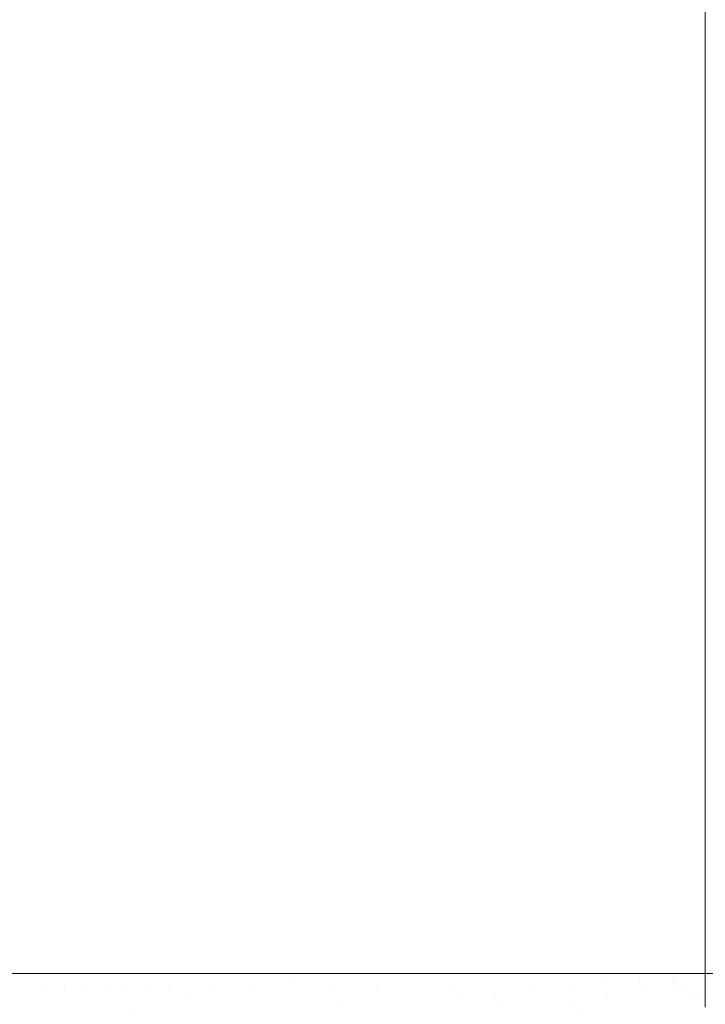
# Model space of a CAD drawing. Header units: centimetres. Extents: x -35.1 to 36.2, y 4.2 to 6.
# Tile 41 of 256: x -35.0414 to -34.9528, y 4.2962 to 4.4235. Entities that reach past the tile are written whole.
import ezdxf

# ---------------------------------------------------------------- set-up
doc = ezdxf.new("R2010")
doc.units = ezdxf.units.CM
doc.header["$LTSCALE"] = 2.54
doc.layers.add('Lucido design-1', color=7, linetype='Continuous')

# ---------------------------------------------------------------- blocks, each defined once
blk = doc.blocks.new('Gruppo-4-1')
at = {"color": 7, "linetype": 'Continuous', "lineweight": 9}
for points, invisible_edges in [([(-35.04496, 5.90021, -2276.99463), (-35.04075, 5.90021, -2276.9975), (-35.04075, 4.30021, -2276.9975), (-35.04354, 4.30021, -2276.99559)], 10), ([(-35.04354, 4.30021, -2276.24875), (-35.04075, 4.30021, -2276.24684), (-35.04075, 5.90021, -2276.24684), (-35.04354, 5.90021, -2276.24875)], 10), ([(-35.03833, 5.90021, -2276.24533), (-35.04075, 5.90021, -2276.24684), (-35.04075, 4.30021, -2276.24684), (-35.03833, 4.30021, -2276.24533)], 10), ([(-35.03833, 4.30021, -2276.99901), (-35.04075, 4.30021, -2276.9975), (-35.04075, 5.90021, -2276.9975), (-35.03833, 5.90021, -2276.99901)], 10), ([(-35.03833, 4.30021, -2276.24533), (-35.03629, 4.30021, -2276.24406), (-35.03629, 5.90021, -2276.24406), (-35.03833, 5.90021, -2276.24533)], 10), ([(-35.03833, 5.90021, -2276.99901), (-35.03629, 5.90021, -2277.00028), (-35.03629, 4.30021, -2277.00028), (-35.03833, 4.30021, -2276.99901)], 10), ([(-35.03302, 5.90021, -2276.24219), (-35.03629, 5.90021, -2276.24406), (-35.03629, 4.30021, -2276.24406), (-35.03302, 4.30021, -2276.24219)], 10), ([(-35.03629, 5.90021, -2277.00028), (-35.03138, 5.90021, -2277.00308), (-35.03138, 4.30021, -2277.00308), (-35.03569, 4.30021, -2277.00062)], 10), ([(-35.03569, 4.30021, -2277.00062), (-35.03629, 4.30021, -2277.00028), (-35.03629, 5.90021, -2277.00028)], 10), ([(-35.03302, 4.30021, -2276.24219), (-35.03138, 4.30021, -2276.24126), (-35.03138, 5.90021, -2276.24126), (-35.03302, 5.90021, -2276.24219)], 10), ([(-35.03034, 5.90021, -2276.24072), (-35.03138, 5.90021, -2276.24126), (-35.03138, 4.30021, -2276.24126), (-35.03034, 4.30021, -2276.24072)], 10), ([(-35.03138, 5.90021, -2277.00308), (-35.02639, 5.90021, -2277.00566), (-35.02639, 4.30021, -2277.00566), (-35.03034, 4.30021, -2277.00362)], 10), ([(-35.03034, 4.30021, -2277.00362), (-35.03138, 4.30021, -2277.00308), (-35.03138, 5.90021, -2277.00308)], 10), ([(-35.02764, 5.90021, -2276.23932), (-35.03034, 5.90021, -2276.24072), (-35.03034, 4.30021, -2276.24072), (-35.02764, 4.30021, -2276.23932)], 10), ([(-35.02764, 4.30021, -2276.23932), (-35.02639, 4.30021, -2276.23868), (-35.02639, 5.90021, -2276.23868), (-35.02764, 5.90021, -2276.23932)], 10), ([(-35.02493, 5.90021, -2276.238), (-35.02639, 5.90021, -2276.23868), (-35.02639, 4.30021, -2276.23868), (-35.02493, 4.30021, -2276.238)], 10), ([(-35.02639, 5.90021, -2277.00566), (-35.02114, 5.90021, -2277.00812), (-35.02114, 4.30021, -2277.00812), (-35.02493, 4.30021, -2277.00634)], 10), ([(-35.02493, 4.30021, -2277.00634), (-35.02639, 4.30021, -2277.00566), (-35.02639, 5.90021, -2277.00566)], 10), ([(-35.02222, 5.90021, -2276.23673), (-35.02493, 5.90021, -2276.238), (-35.02493, 4.30021, -2276.238), (-35.02222, 4.30021, -2276.23673)], 10), ([(-35.02222, 4.30021, -2276.23673), (-35.02114, 4.30021, -2276.23622), (-35.02114, 5.90021, -2276.23622), (-35.02222, 5.90021, -2276.23673)], 10), ([(-35.01679, 5.90021, -2276.23439), (-35.02114, 5.90021, -2276.23622), (-35.02114, 4.30021, -2276.23622), (-35.01679, 4.30021, -2276.23439)], 10), ([(-35.02114, 5.90021, -2277.00812), (-35.01563, 5.90021, -2277.01044), (-35.01563, 4.30021, -2277.01044), (-35.01679, 4.30021, -2277.00995)], 10), ([(-35.01679, 4.30021, -2277.00995), (-35.02114, 4.30021, -2277.00812), (-35.02114, 5.90021, -2277.00812)], 10), ([(-35.01679, 4.30021, -2276.23439), (-35.01563, 4.30021, -2276.2339), (-35.01563, 5.90021, -2276.2339), (-35.01679, 5.90021, -2276.23439)], 10), ([(-35.01138, 5.90021, -2276.2323), (-35.01563, 5.90021, -2276.2339), (-35.01563, 4.30021, -2276.2339), (-35.01138, 4.30021, -2276.2323)], 10), ([(-35.01563, 4.30021, -2277.01044), (-35.01563, 5.90021, -2277.01044), (-35.00987, 5.90021, -2277.0126), (-35.00987, 4.30021, -2277.0126)], 5), ([(-35.01138, 4.30021, -2276.2323), (-35.00987, 4.30021, -2276.23174), (-35.00987, 5.90021, -2276.23174), (-35.01138, 5.90021, -2276.2323)], 10), ([(-35.00599, 5.90021, -2276.23046), (-35.00987, 5.90021, -2276.23174), (-35.00987, 4.30021, -2276.23174), (-35.00599, 4.30021, -2276.23046)], 10), ([(-35.00599, 4.30021, -2277.01388), (-35.00987, 4.30021, -2277.0126), (-35.00987, 5.90021, -2277.0126), (-35.00599, 5.90021, -2277.01388)], 10), ([(-35.00599, 4.30021, -2276.23046), (-35.00388, 4.30021, -2276.22976), (-35.00388, 5.90021, -2276.22976), (-35.00599, 5.90021, -2276.23046)], 10), ([(-35.00599, 5.90021, -2277.01388), (-35.00388, 5.90021, -2277.01458), (-35.00388, 4.30021, -2277.01458), (-35.00599, 4.30021, -2277.01388)], 10), ([(-35.00066, 5.90021, -2276.22883), (-35.00388, 5.90021, -2276.22976), (-35.00388, 4.30021, -2276.22976), (-35.00066, 4.30021, -2276.22883)], 10), ([(-35.00066, 4.30021, -2277.01551), (-35.00388, 4.30021, -2277.01458), (-35.00388, 5.90021, -2277.01458), (-35.00066, 5.90021, -2277.01551)], 10), ([(-35.00066, 4.30021, -2276.22883), (-34.99766, 4.30021, -2276.22797), (-34.99766, 5.90021, -2276.22797), (-35.00066, 5.90021, -2276.22883)], 10), ([(-35.00066, 5.90021, -2277.01551), (-34.99766, 5.90021, -2277.01637), (-34.99766, 4.30021, -2277.01637), (-35.00066, 4.30021, -2277.01551)], 10), ([(-34.9954, 5.90021, -2276.22741), (-34.99766, 5.90021, -2276.22797), (-34.99766, 4.30021, -2276.22797), (-34.9954, 4.30021, -2276.22741)], 10), ([(-34.9954, 4.30021, -2277.01693), (-34.99766, 4.30021, -2277.01637), (-34.99766, 5.90021, -2277.01637), (-34.9954, 5.90021, -2277.01693)], 10), ([(-34.9954, 4.30021, -2276.22741), (-34.99125, 4.30021, -2276.2264), (-34.99125, 5.90021, -2276.2264), (-34.9954, 5.90021, -2276.22741)], 10), ([(-34.9954, 5.90021, -2277.01693), (-34.99125, 5.90021, -2277.01794), (-34.99125, 4.30021, -2277.01794), (-34.9954, 4.30021, -2277.01693)], 10), ([(-34.99022, 5.90021, -2276.22619), (-34.99125, 5.90021, -2276.2264), (-34.99125, 4.30021, -2276.2264), (-34.99022, 4.30021, -2276.22619)], 10), ([(-34.98513, 4.30021, -2277.01919), (-34.99125, 4.30021, -2277.01794), (-34.99125, 5.90021, -2277.01794), (-34.98513, 5.90021, -2277.01919)], 10), ([(-34.99022, 4.30021, -2276.22619), (-34.98513, 4.30021, -2276.22515), (-34.98513, 5.90021, -2276.22515), (-34.99022, 5.90021, -2276.22619)], 10), ([(-34.98513, 4.30021, -2276.22515), (-34.98466, 4.30021, -2276.22505), (-34.98466, 5.90021, -2276.22505), (-34.98513, 5.90021, -2276.22515)], 10), ([(-34.98513, 5.90021, -2277.01919), (-34.98466, 5.90021, -2277.01929), (-34.98466, 4.30021, -2277.01929), (-34.98513, 4.30021, -2277.01919)], 10), ([(-34.98015, 5.90021, -2276.22432), (-34.98466, 5.90021, -2276.22505), (-34.98466, 4.30021, -2276.22505), (-34.98015, 4.30021, -2276.22432)], 10), ([(-34.98015, 4.30021, -2277.02002), (-34.98466, 4.30021, -2277.01929), (-34.98466, 5.90021, -2277.01929), (-34.98015, 5.90021, -2277.02002)], 10), ([(-34.98015, 4.30021, -2276.22432), (-34.97791, 4.30021, -2276.22395), (-34.97791, 5.90021, -2276.22395), (-34.98015, 5.90021, -2276.22432)], 10), ([(-34.98015, 5.90021, -2277.02002), (-34.97791, 5.90021, -2277.02039), (-34.97791, 4.30021, -2277.02039), (-34.98015, 4.30021, -2277.02002)], 10), ([(-34.97527, 5.90021, -2276.22363), (-34.97791, 5.90021, -2276.22395), (-34.97791, 4.30021, -2276.22395), (-34.97527, 4.30021, -2276.22363)], 10), ([(-34.97527, 4.30021, -2277.02071), (-34.97791, 4.30021, -2277.02039), (-34.97791, 5.90021, -2277.02039), (-34.97527, 5.90021, -2277.02071)], 10), ([(-34.97527, 4.30021, -2276.22363), (-34.97104, 4.30021, -2276.22311), (-34.97104, 5.90021, -2276.22311), (-34.97527, 5.90021, -2276.22363)], 10), ([(-34.97527, 5.90021, -2277.02071), (-34.97104, 5.90021, -2277.02123), (-34.97104, 4.30021, -2277.02123), (-34.97527, 4.30021, -2277.02071)], 10), ([(-34.97104, 4.30021, -2276.22311), (-34.96589, 4.30021, -2276.22268), (-34.96589, 5.90021, -2276.22268), (-34.97052, 5.90021, -2276.22306)], 10), ([(-34.97052, 5.90021, -2276.22306), (-34.97104, 5.90021, -2276.22311), (-34.97104, 4.30021, -2276.22311)], 10), ([(-34.97104, 5.90021, -2277.02123), (-34.96589, 4.30021, -2277.02166), (-34.97052, 4.30021, -2277.02128)], 9), ([(-34.97104, 5.90021, -2277.02123), (-34.96408, 5.90021, -2277.02181), (-34.96408, 4.30021, -2277.02181), (-34.96589, 4.30021, -2277.02166)], 10), ([(-34.97052, 4.30021, -2277.02128), (-34.97104, 4.30021, -2277.02123), (-34.97104, 5.90021, -2277.02123)], 10), ([(-34.96589, 4.30021, -2276.22268), (-34.96408, 4.30021, -2276.22253), (-34.96408, 5.90021, -2276.22253), (-34.96589, 5.90021, -2276.22268)], 10), ([(-34.96139, 5.90021, -2276.22241), (-34.96408, 5.90021, -2276.22253), (-34.96408, 4.30021, -2276.22253), (-34.96139, 4.30021, -2276.22241)], 10), ([(-34.96139, 4.30021, -2277.02193), (-34.96408, 4.30021, -2277.02181), (-34.96408, 5.90021, -2277.02181), (-34.96139, 5.90021, -2277.02193)], 10), ([(-34.96139, 4.30021, -2276.22241), (-34.95706, 4.30021, -2276.22222), (-34.95706, 5.90021, -2276.22222), (-34.96139, 5.90021, -2276.22241)], 10), ([(-34.96139, 5.90021, -2277.02193), (-34.95706, 5.90021, -2277.02212), (-34.95706, 4.30021, -2277.02212), (-34.96139, 4.30021, -2277.02193)], 10), ([(-34.95701, 5.90021, -2276.22222), (-34.95706, 5.90021, -2276.22222), (-34.95706, 4.30021, -2276.22222), (-34.95701, 4.30021, -2276.22222)], 10), ([(-34.95701, 4.30021, -2277.02212), (-34.95706, 4.30021, -2277.02212), (-34.95706, 5.90021, -2277.02212), (-34.95701, 5.90021, -2277.02212)], 10), ([(-34.95701, 4.30021, -2276.22222), (-34.95277, 4.30021, -2276.22217), (-34.95277, 5.90021, -2276.22217), (-34.95701, 5.90021, -2276.22222)], 8), ([(-34.95701, 5.90021, -2277.02212), (-34.95277, 5.90021, -2277.02217), (-34.95277, 4.30021, -2277.02217), (-34.95701, 4.30021, -2277.02212)], 8), ([(-34.95277, 4.30021, -2277.02217), (-11.27528, 5.90021, -2277.02217), (-11.27528, 4.70021, -2277.02217)], 9), ([(-34.95277, 4.30021, -2277.02217), (-34.95277, 5.90021, -2277.02217), (-11.27528, 5.90021, -2277.02217)], 8), ([(-34.95277, 4.30021, -2277.02217), (-11.27528, 4.70021, -2277.02217), (-11.27511, 4.69141, -2277.02217)], 9), ([(-11.27511, 4.69141, -2277.02217), (-11.27454, 4.68201, -2277.02217), (-34.95277, 4.30021, -2277.02217)], 10), ([(-34.95277, 4.30021, -2277.02217), (-11.27454, 4.68201, -2277.02217), (-11.27358, 4.67261, -2277.02217)], 9), ([(-34.95277, 4.30021, -2277.02217), (-11.27358, 4.67261, -2277.02217), (-11.27222, 4.66322, -2277.02217)], 9), ([(-34.95277, 4.30021, -2277.02217), (-11.27222, 4.66322, -2277.02217), (-11.27169, 4.6604, -2277.02217)], 9), ([(-11.27169, 4.6604, -2277.02217), (-11.27046, 4.65383, -2277.02217), (-34.95277, 4.30021, -2277.02217)], 10), ([(-34.95277, 4.30021, -2277.02217), (-11.27046, 4.65383, -2277.02217), (-11.26828, 4.64444, -2277.02217)], 9), ([(-34.95277, 4.30021, -2277.02217), (-11.26828, 4.64444, -2277.02217), (-11.26569, 4.63503, -2277.02217)], 9), ([(-34.95277, 4.30021, -2277.02217), (-11.26569, 4.63503, -2277.02217), (-11.26268, 4.62561, -2277.02217)], 9), ([(-34.95277, 4.30021, -2277.02217), (-11.26268, 4.62561, -2277.02217), (-11.25922, 4.61618, -2277.02217)], 9), ([(-34.95277, 4.30021, -2277.02217), (-11.25922, 4.61618, -2277.02217), (-11.2553, 4.60673, -2277.02217)], 9), ([(-34.95277, 4.30021, -2277.02217), (-11.2553, 4.60673, -2277.02217), (-11.25091, 4.59727, -2277.02217)], 9), ([(-34.95277, 4.30021, -2277.02217), (-11.25091, 4.59727, -2277.02217), (-11.24603, 4.58779, -2277.02217)], 9), ([(-11.24603, 4.58779, -2277.02217), (-11.24065, 4.57829, -2277.02217), (-34.95277, 4.30021, -2277.02217)], 10), ([(-34.95277, 4.30021, -2277.02217), (-11.24065, 4.57829, -2277.02217), (-11.23472, 4.56879, -2277.02217)], 9), ([(-34.95277, 4.30021, -2277.02217), (-11.23472, 4.56879, -2277.02217), (-11.2347, 4.56875, -2277.02217)], 9), ([(-11.2347, 4.56875, -2277.02217), (-11.22825, 4.55929, -2277.02217), (-34.95277, 4.30021, -2277.02217)], 10), ([(-34.95277, 4.30021, -2277.02217), (-11.22825, 4.55929, -2277.02217), (-11.22119, 4.54979, -2277.02217)], 9), ([(-34.95277, 4.30021, -2277.02217), (-11.22119, 4.54979, -2277.02217), (-11.21688, 4.54446, -2277.02217)], 9), ([(-11.21688, 4.54446, -2277.02217), (-11.21352, 4.54031, -2277.02217), (-34.95277, 4.30021, -2277.02217)], 10), ([(-34.95277, 4.30021, -2277.02217), (-11.21352, 4.54031, -2277.02217), (-11.20522, 4.53086, -2277.02217)], 9), ([(-34.95277, 4.30021, -2277.02217), (-11.20522, 4.53086, -2277.02217), (-11.19626, 4.52145, -2277.02217)], 9), ([(-34.95277, 4.30021, -2277.02217), (-11.19626, 4.52145, -2277.02217), (-11.1866, 4.51212, -2277.02217)], 9), ([(-11.1866, 4.51212, -2277.02217), (-11.17623, 4.50287, -2277.02217), (-34.95277, 4.30021, -2277.02217)], 10), ([(-34.95277, 4.30021, -2277.02217), (-11.17623, 4.50287, -2277.02217), (-11.16512, 4.49375, -2277.02217)], 9), ([(-34.95277, 4.30021, -2277.02217), (-11.16512, 4.49375, -2277.02217), (-11.15301, 4.4846, -2277.02217)], 9), ([(-34.95277, 4.30021, -2277.02217), (-11.15301, 4.4846, -2277.02217), (-11.14033, 4.47582, -2277.02217)], 9), ([(-34.95277, 4.30021, -2277.02217), (-11.14033, 4.47582, -2277.02217), (-11.13782, 4.47423, -2277.02217)], 9), ([(-11.13782, 4.47423, -2277.02217), (-11.12684, 4.46726, -2277.02217), (-34.95277, 4.30021, -2277.02217)], 10), ([(-34.95277, 4.30021, -2277.02217), (-11.12684, 4.46726, -2277.02217), (-11.11254, 4.45898, -2277.02217)], 9), ([(-34.95277, 4.30021, -2277.02217), (-11.11254, 4.45898, -2277.02217), (-11.09741, 4.45101, -2277.02217)], 9), ([(-34.95277, 4.30021, -2277.02217), (-11.09741, 4.45101, -2277.02217), (-11.08146, 4.44342, -2277.02217)], 9), ([(-34.95277, 4.30021, -2277.02217), (-11.08146, 4.44342, -2277.02217), (-11.0647, 4.43626, -2277.02217)], 9), ([(-34.95277, 4.30021, -2277.02217), (-11.0647, 4.43626, -2277.02217), (-11.04715, 4.42958, -2277.02217)], 9), ([(-11.04715, 4.42958, -2277.02217), (-11.02885, 4.42345, -2277.02217), (-34.95277, 4.30021, -2277.02217)], 10), ([(-11.02885, 4.42345, -2277.02217), (-11.00983, 4.41793, -2277.02217), (-34.95277, 4.30021, -2277.02217)], 10), ([(-11.00983, 4.41793, -2277.02217), (-10.99016, 4.41306, -2277.02217), (-34.95277, 4.30021, -2277.02217)], 10), ([(-34.95277, 4.30021, -2277.02217), (-10.99016, 4.41306, -2277.02217), (-10.97274, 4.40949, -2277.02217)], 9), ([(-10.97274, 4.40949, -2277.02217), (-10.96991, 4.40891, -2277.02217), (-34.95277, 4.30021, -2277.02217)], 10), ([(-10.96991, 4.40891, -2277.02217), (-10.94915, 4.40552, -2277.02217), (-34.95277, 4.30021, -2277.02217)], 10), ([(-10.94915, 4.40552, -2277.02217), (-10.92798, 4.40294, -2277.02217), (-34.95277, 4.30021, -2277.02217)], 10), ([(-10.92798, 4.40294, -2277.02217), (-10.90651, 4.4012, -2277.02217), (-34.95277, 4.30021, -2277.02217)], 10), ([(-34.95277, 4.30021, -2277.02217), (-10.90651, 4.4012, -2277.02217), (-10.88484, 4.40032, -2277.02217)], 9), ([(-34.95277, 4.30021, -2277.02217), (-10.88484, 4.40032, -2277.02217), (-10.87397, 4.40021, -2277.02217)], 9), ([(36.07969, 4.30021, -2277.02217), (-34.95277, 4.30021, -2277.02217), (12.00089, 4.40021, -2277.02217)], 10), ([(-10.87397, 4.40021, -2277.02217), (12.00089, 4.40021, -2277.02217), (-34.95277, 4.30021, -2277.02217)], 10), ([(-35.04075, 4.30021, -2276.24684), (-35.04354, 4.30021, -2276.24875), (-35.04351, 4.29806, -2276.24873), (-35.04092, 4.29812, -2276.24698)], 14), ([(-35.04092, 4.29812, -2276.99736), (-35.04351, 4.29806, -2276.99561), (-35.04354, 4.30021, -2276.99559), (-35.04075, 4.30021, -2276.9975)], 11), ([(-35.04075, 4.30021, -2276.24684), (-35.04092, 4.29812, -2276.24698), (-35.0383, 4.29818, -2276.24531)], 11), ([(-35.0383, 4.29818, -2276.99903), (-35.04092, 4.29812, -2276.99736), (-35.04075, 4.30021, -2276.9975)], 11), ([(-35.0383, 4.29818, -2276.24531), (-35.03833, 4.30021, -2276.24533), (-35.04075, 4.30021, -2276.24684)], 9), ([(-35.04075, 4.30021, -2276.9975), (-35.03833, 4.30021, -2276.99901), (-35.0383, 4.29818, -2276.99903)], 10), ([(-35.03629, 4.30021, -2276.24406), (-35.03833, 4.30021, -2276.24533), (-35.0383, 4.29818, -2276.24531)], 10), ([(-35.0383, 4.29818, -2276.99903), (-35.03833, 4.30021, -2276.99901), (-35.03629, 4.30021, -2277.00028)], 9), ([(-35.0383, 4.29818, -2276.24531), (-35.03565, 4.29824, -2276.2437), (-35.03629, 4.30021, -2276.24406)], 11), ([(-35.03629, 4.30021, -2277.00028), (-35.03565, 4.29824, -2277.00064), (-35.0383, 4.29818, -2276.99903)], 11), ([(-35.03565, 4.29824, -2276.2437), (-35.03299, 4.29831, -2276.24217), (-35.03302, 4.30021, -2276.24219), (-35.03629, 4.30021, -2276.24406)], 11), ([(-35.03629, 4.30021, -2277.00028), (-35.03569, 4.30021, -2277.00062), (-35.03565, 4.29824, -2277.00064)], 10), ([(-35.03569, 4.30021, -2277.00062), (-35.03138, 4.30021, -2277.00308), (-35.03299, 4.29831, -2277.00217), (-35.03565, 4.29824, -2277.00064)], 14), ([(-35.03138, 4.30021, -2276.24126), (-35.03302, 4.30021, -2276.24219), (-35.03299, 4.29831, -2276.24217)], 10), ([(-35.03299, 4.29831, -2276.24217), (-35.03031, 4.29837, -2276.2407), (-35.03138, 4.30021, -2276.24126)], 11), ([(-35.03031, 4.29837, -2277.00364), (-35.03299, 4.29831, -2277.00217), (-35.03138, 4.30021, -2277.00308)], 11), ([(-35.03031, 4.29837, -2276.2407), (-35.03034, 4.30021, -2276.24072), (-35.03138, 4.30021, -2276.24126)], 9), ([(-35.03138, 4.30021, -2277.00308), (-35.03034, 4.30021, -2277.00362), (-35.03031, 4.29837, -2277.00364)], 10), ([(-35.03031, 4.29837, -2276.2407), (-35.02761, 4.29844, -2276.23931), (-35.02764, 4.30021, -2276.23932), (-35.03034, 4.30021, -2276.24072)], 11), ([(-35.03034, 4.30021, -2277.00362), (-35.02639, 4.30021, -2277.00566), (-35.02761, 4.29844, -2277.00503), (-35.03031, 4.29837, -2277.00364)], 14), ([(-35.02639, 4.30021, -2276.23868), (-35.02764, 4.30021, -2276.23932), (-35.02761, 4.29844, -2276.23931)], 10), ([(-35.02639, 4.30021, -2276.23868), (-35.02761, 4.29844, -2276.23931), (-35.02491, 4.2985, -2276.23798)], 11), ([(-35.02491, 4.2985, -2277.00636), (-35.02761, 4.29844, -2277.00503), (-35.02639, 4.30021, -2277.00566)], 11), ([(-35.02491, 4.2985, -2276.23798), (-35.02493, 4.30021, -2276.238), (-35.02639, 4.30021, -2276.23868)], 9), ([(-35.02639, 4.30021, -2277.00566), (-35.02493, 4.30021, -2277.00634), (-35.02491, 4.2985, -2277.00636)], 10), ([(-35.02491, 4.2985, -2276.23798), (-35.0222, 4.29856, -2276.23671), (-35.02222, 4.30021, -2276.23673), (-35.02493, 4.30021, -2276.238)], 11), ([(-35.02493, 4.30021, -2277.00634), (-35.02114, 4.30021, -2277.00812), (-35.0222, 4.29856, -2277.00763), (-35.02491, 4.2985, -2277.00636)], 14), ([(-35.02114, 4.30021, -2276.23622), (-35.02222, 4.30021, -2276.23673), (-35.0222, 4.29856, -2276.23671)], 10), ([(-35.02114, 4.30021, -2276.23622), (-35.0222, 4.29856, -2276.23671), (-35.01677, 4.29869, -2276.23437)], 11), ([(-35.01677, 4.29869, -2277.00997), (-35.0222, 4.29856, -2277.00763), (-35.02114, 4.30021, -2277.00812)], 11), ([(-35.01677, 4.29869, -2276.23437), (-35.01679, 4.30021, -2276.23439), (-35.02114, 4.30021, -2276.23622)], 9), ([(-35.02114, 4.30021, -2277.00812), (-35.01679, 4.30021, -2277.00995), (-35.01677, 4.29869, -2277.00997)], 10), ([(-35.01563, 4.30021, -2276.2339), (-35.01679, 4.30021, -2276.23439), (-35.01677, 4.29869, -2276.23437)], 10), ([(-35.01677, 4.29869, -2277.00997), (-35.01679, 4.30021, -2277.00995), (-35.01563, 4.30021, -2277.01044)], 9), ([(-35.01563, 4.30021, -2276.2339), (-35.01677, 4.29869, -2276.23437), (-35.01136, 4.29882, -2276.23228)], 11), ([(-35.01136, 4.29882, -2277.01206), (-35.01677, 4.29869, -2277.00997), (-35.01563, 4.30021, -2277.01044)], 11), ([(-35.01136, 4.29882, -2276.23228), (-35.01138, 4.30021, -2276.2323), (-35.01563, 4.30021, -2276.2339)], 9), ([(-35.01563, 4.30021, -2277.01044), (-35.00987, 4.30021, -2277.0126), (-35.01136, 4.29882, -2277.01206)], 10), ([(-35.00987, 4.30021, -2276.23174), (-35.01138, 4.30021, -2276.2323), (-35.01136, 4.29882, -2276.23228)], 10), ([(-35.00987, 4.30021, -2276.23174), (-35.01136, 4.29882, -2276.23228), (-35.00597, 4.29895, -2276.23043)], 11), ([(-35.00597, 4.29895, -2277.01391), (-35.01136, 4.29882, -2277.01206), (-35.00987, 4.30021, -2277.0126)], 11), ([(-35.00597, 4.29895, -2276.23043), (-35.00599, 4.30021, -2276.23046), (-35.00987, 4.30021, -2276.23174)], 9), ([(-35.00987, 4.30021, -2277.0126), (-35.00599, 4.30021, -2277.01388), (-35.00597, 4.29895, -2277.01391)], 10), ([(-35.00388, 4.30021, -2276.22976), (-35.00599, 4.30021, -2276.23046), (-35.00597, 4.29895, -2276.23043)], 10), ([(-35.00597, 4.29895, -2277.01391), (-35.00599, 4.30021, -2277.01388), (-35.00388, 4.30021, -2277.01458)], 9), ([(-35.00597, 4.29895, -2276.23043), (-35.00589, 4.29765, -2276.23043), (-35.00388, 4.30021, -2276.22976)], 11), ([(-35.00388, 4.30021, -2277.01458), (-35.00589, 4.29765, -2277.01391), (-35.00597, 4.29895, -2277.01391)], 11), ([(-35.00388, 4.30021, -2276.22976), (-35.00589, 4.29765, -2276.23043), (-35.00057, 4.2979, -2276.2288)], 11), ([(-35.00057, 4.2979, -2277.01554), (-35.00589, 4.29765, -2277.01391), (-35.00388, 4.30021, -2277.01458)], 11), ([(-35.00057, 4.2979, -2276.2288), (-35.00066, 4.30021, -2276.22883), (-35.00388, 4.30021, -2276.22976)], 9), ([(-35.00388, 4.30021, -2277.01458), (-35.00066, 4.30021, -2277.01551), (-35.00057, 4.2979, -2277.01554)], 10), ([(-34.99766, 4.30021, -2276.22797), (-35.00066, 4.30021, -2276.22883), (-35.00057, 4.2979, -2276.2288)], 10), ([(-35.00057, 4.2979, -2277.01554), (-35.00066, 4.30021, -2277.01551), (-34.99766, 4.30021, -2277.01637)], 9), ([(-35.00057, 4.2979, -2276.2288), (-34.99532, 4.29816, -2276.22739), (-34.99766, 4.30021, -2276.22797)], 11), ([(-34.99766, 4.30021, -2277.01637), (-34.99532, 4.29816, -2277.01695), (-35.00057, 4.2979, -2277.01554)], 11), ([(-34.99532, 4.29816, -2276.22739), (-34.9954, 4.30021, -2276.22741), (-34.99766, 4.30021, -2276.22797)], 9), ([(-34.99766, 4.30021, -2277.01637), (-34.9954, 4.30021, -2277.01693), (-34.99532, 4.29816, -2277.01695)], 10), ([(-34.99125, 4.30021, -2276.2264), (-34.9954, 4.30021, -2276.22741), (-34.99532, 4.29816, -2276.22739)], 10), ([(-34.99532, 4.29816, -2277.01695), (-34.9954, 4.30021, -2277.01693), (-34.99125, 4.30021, -2277.01794)], 9), ([(-34.99532, 4.29816, -2276.22739), (-34.99014, 4.29841, -2276.22617), (-34.99125, 4.30021, -2276.2264)], 11), ([(-34.99125, 4.30021, -2277.01794), (-34.99014, 4.29841, -2277.01817), (-34.99532, 4.29816, -2277.01695)], 11), ([(-34.99014, 4.29841, -2276.22617), (-34.99022, 4.30021, -2276.22619), (-34.99125, 4.30021, -2276.2264)], 9), ([(-34.99014, 4.29841, -2277.01817), (-34.99125, 4.30021, -2277.01794), (-34.98513, 4.30021, -2277.01919), (-34.98507, 4.29865, -2277.0192)], 13), ([(-34.98507, 4.29865, -2276.22514), (-34.98513, 4.30021, -2276.22515), (-34.99022, 4.30021, -2276.22619), (-34.99014, 4.29841, -2276.22617)], 13), ([(-34.98466, 4.30021, -2276.22505), (-34.98513, 4.30021, -2276.22515), (-34.98507, 4.29865, -2276.22514)], 10), ([(-34.98507, 4.29865, -2277.0192), (-34.98513, 4.30021, -2277.01919), (-34.98466, 4.30021, -2277.01929)], 9), ([(-34.98507, 4.29865, -2276.22514), (-34.98485, 4.297, -2276.22514), (-34.98466, 4.30021, -2276.22505)], 11), ([(-34.98466, 4.30021, -2277.01929), (-34.98485, 4.297, -2277.0192), (-34.98507, 4.29865, -2277.0192)], 11), ([(-34.98485, 4.297, -2276.22514), (-34.97991, 4.29749, -2276.22429), (-34.98015, 4.30021, -2276.22432)], 11), ([(-34.98015, 4.30021, -2276.22432), (-34.98466, 4.30021, -2276.22505), (-34.98485, 4.297, -2276.22514)], 10), ([(-34.98485, 4.297, -2277.0192), (-34.98466, 4.30021, -2277.01929), (-34.98015, 4.30021, -2277.02002)], 9), ([(-34.98015, 4.30021, -2277.02002), (-34.97991, 4.29749, -2277.02005), (-34.98485, 4.297, -2277.0192)], 11), ([(-34.97791, 4.30021, -2276.22395), (-34.98015, 4.30021, -2276.22432), (-34.97991, 4.29749, -2276.22429)], 10), ([(-34.97991, 4.29749, -2277.02005), (-34.98015, 4.30021, -2277.02002), (-34.97791, 4.30021, -2277.02039)], 9), ([(-34.97791, 4.30021, -2276.22395), (-34.97991, 4.29749, -2276.22429), (-34.97508, 4.29798, -2276.2236)], 11), ([(-34.97508, 4.29798, -2277.02074), (-34.97991, 4.29749, -2277.02005), (-34.97791, 4.30021, -2277.02039)], 11), ([(-34.97508, 4.29798, -2276.2236), (-34.97527, 4.30021, -2276.22363), (-34.97791, 4.30021, -2276.22395)], 9), ([(-34.97791, 4.30021, -2277.02039), (-34.97527, 4.30021, -2277.02071), (-34.97508, 4.29798, -2277.02074)], 10), ([(-34.97104, 4.30021, -2276.22311), (-34.97527, 4.30021, -2276.22363), (-34.97508, 4.29798, -2276.2236)], 10), ([(-34.97508, 4.29798, -2277.02074), (-34.97527, 4.30021, -2277.02071), (-34.97104, 4.30021, -2277.02123)], 9), ([(-34.97508, 4.29798, -2276.2236), (-34.97037, 4.29845, -2276.22305), (-34.97104, 4.30021, -2276.22311)], 11), ([(-34.97104, 4.30021, -2277.02123), (-34.97037, 4.29845, -2277.02129), (-34.97508, 4.29798, -2277.02074)], 11), ([(-34.96589, 4.30021, -2276.22268), (-34.97104, 4.30021, -2276.22311), (-34.97037, 4.29845, -2276.22305)], 10), ([(-34.97104, 4.30021, -2277.02123), (-34.97052, 4.30021, -2277.02128), (-34.97037, 4.29845, -2277.02129)], 10), ([(-34.97037, 4.29845, -2277.02129), (-34.97052, 4.30021, -2277.02128), (-34.96589, 4.30021, -2277.02166)], 9), ([(-34.97037, 4.29845, -2276.22305), (-34.96578, 4.29891, -2276.22265), (-34.96589, 4.30021, -2276.22268)], 11), ([(-34.97037, 4.29845, -2277.02129), (-34.96589, 4.30021, -2277.02166), (-34.96537, 4.29746, -2277.02169)], 11), ([(-34.96408, 4.30021, -2276.22253), (-34.96589, 4.30021, -2276.22268), (-34.96578, 4.29891, -2276.22265)], 10), ([(-34.96537, 4.29746, -2277.02169), (-34.96589, 4.30021, -2277.02166), (-34.96408, 4.30021, -2277.02181)], 9), ([(-34.96408, 4.30021, -2276.22253), (-34.96578, 4.29891, -2276.22265), (-34.96131, 4.29936, -2276.22238)], 11), ([(-34.96537, 4.29746, -2276.22265), (-34.96104, 4.29841, -2276.22238), (-34.96131, 4.29936, -2276.22238), (-34.96578, 4.29891, -2276.22265)], 15), ([(-34.96104, 4.29841, -2277.02196), (-34.96537, 4.29746, -2277.02169), (-34.96408, 4.30021, -2277.02181)], 11), ([(-34.96131, 4.29936, -2276.22238), (-34.96139, 4.30021, -2276.22241), (-34.96408, 4.30021, -2276.22253)], 9), ([(-34.96408, 4.30021, -2277.02181), (-34.96139, 4.30021, -2277.02193), (-34.96104, 4.29841, -2277.02196)], 10), ([(-34.95706, 4.30021, -2276.22222), (-34.96139, 4.30021, -2276.22241), (-34.96131, 4.29936, -2276.22238)], 10), ([(-34.96104, 4.29841, -2277.02196), (-34.96139, 4.30021, -2277.02193), (-34.95706, 4.30021, -2277.02212)], 9), ([(-34.96131, 4.29936, -2276.22238), (-34.95697, 4.29979, -2276.22222), (-34.95706, 4.30021, -2276.22222)], 11), ([(-34.95697, 4.29979, -2276.22222), (-34.96131, 4.29936, -2276.22238), (-34.96104, 4.29841, -2276.22238), (-34.95684, 4.29932, -2276.22222)], 15), ([(-34.95706, 4.30021, -2277.02212), (-34.95684, 4.29932, -2277.02212), (-34.96104, 4.29841, -2277.02196)], 11), ([(-34.95684, 4.29932, -2276.22222), (-34.96104, 4.29841, -2276.22238), (-34.96052, 4.29739, -2276.22238), (-34.95658, 4.29882, -2276.22222)], 15), ([(-34.95658, 4.29882, -2277.02212), (-34.96052, 4.29739, -2277.02196), (-34.96104, 4.29841, -2277.02196), (-34.95684, 4.29932, -2277.02212)], 15), ([(-34.95697, 4.29979, -2276.22222), (-34.95701, 4.30021, -2276.22222), (-34.95706, 4.30021, -2276.22222)], 9), ([(-34.95706, 4.30021, -2277.02212), (-34.95701, 4.30021, -2277.02212), (-34.95684, 4.29932, -2277.02212)], 10), ([(-34.95697, 4.29979, -2276.22222), (-34.95277, 4.30021, -2276.22217), (-34.95701, 4.30021, -2276.22222)], 9), ([(-34.95701, 4.30021, -2277.02212), (-34.95277, 4.30021, -2277.02217), (-34.95684, 4.29932, -2277.02212)], 10), ([(-34.95684, 4.29932, -2276.22222), (-34.95277, 4.30021, -2276.22217), (-34.95697, 4.29979, -2276.22222)], 11), ([(-34.95658, 4.29882, -2276.22222), (-34.95277, 4.30021, -2276.22217), (-34.95684, 4.29932, -2276.22222)], 11), ([(-34.95684, 4.29932, -2277.02212), (-34.95277, 4.30021, -2277.02217), (-34.95658, 4.29882, -2277.02212)], 11), ([(-34.95616, 4.29831, -2276.22222), (-34.95277, 4.30021, -2276.22217), (-34.95658, 4.29882, -2276.22222)], 11), ([(-34.95658, 4.29882, -2277.02212), (-34.95277, 4.30021, -2277.02217), (-34.95616, 4.29831, -2277.02212)], 11), ([(-34.95556, 4.29782, -2276.22222), (-34.95277, 4.30021, -2276.22217), (-34.95616, 4.29831, -2276.22222)], 11), ([(-34.95616, 4.29831, -2277.02212), (-34.95277, 4.30021, -2277.02217), (-34.95556, 4.29782, -2277.02212)], 11), ([(-34.95476, 4.29741, -2276.22222), (-34.95277, 4.30021, -2276.22217), (-34.95556, 4.29782, -2276.22222)], 11), ([(-34.95556, 4.29782, -2277.02212), (-34.95277, 4.30021, -2277.02217), (-34.95476, 4.29741, -2277.02212)], 11), ([(-34.95381, 4.29714, -2276.22222), (-34.95277, 4.30021, -2276.22217), (-34.95476, 4.29741, -2276.22222)], 11), ([(-34.95476, 4.29741, -2277.02212), (-34.95277, 4.30021, -2277.02217), (-34.95381, 4.29714, -2277.02212)], 11), ([(-34.95277, 4.29704, -2276.22224), (-34.95277, 4.30021, -2276.22217), (-34.95381, 4.29714, -2276.22222)], 10), ([(-34.95381, 4.29714, -2277.02212), (-34.95277, 4.30021, -2277.02217), (-34.95277, 4.29704, -2277.0221)], 9), ([(36.07969, 4.29704, -2276.22224), (36.07969, 4.30021, -2276.22217), (-34.95277, 4.30021, -2276.22217), (-34.95277, 4.29704, -2276.22224)], 8), ([(-34.95277, 4.29704, -2277.0221), (-34.95277, 4.30021, -2277.02217), (36.07969, 4.30021, -2277.02217), (36.07969, 4.29704, -2277.0221)], 8), ([(-35.04092, 4.29812, -2276.24698), (-35.04351, 4.29806, -2276.24873), (-35.04337, 4.29584, -2276.24873), (-35.04078, 4.29596, -2276.24698)], 15), ([(-35.04078, 4.29596, -2276.99736), (-35.04337, 4.29584, -2276.99561), (-35.04351, 4.29806, -2276.99561), (-35.04092, 4.29812, -2276.99736)], 15), ([(-35.04078, 4.29596, -2276.24698), (-35.03816, 4.29609, -2276.24531), (-35.0383, 4.29818, -2276.24531), (-35.04092, 4.29812, -2276.24698)], 15), ([(-35.04092, 4.29812, -2276.99736), (-35.0383, 4.29818, -2276.99903), (-35.03816, 4.29609, -2276.99903), (-35.04078, 4.29596, -2276.99736)], 15), ([(-35.03565, 4.29824, -2276.2437), (-35.0383, 4.29818, -2276.24531), (-35.03816, 4.29609, -2276.24531), (-35.03552, 4.29622, -2276.2437)], 15), ([(-35.03552, 4.29622, -2277.00064), (-35.03816, 4.29609, -2276.99903), (-35.0383, 4.29818, -2276.99903), (-35.03565, 4.29824, -2277.00064)], 15), ([(-35.03552, 4.29622, -2276.2437), (-35.03286, 4.29635, -2276.24217), (-35.03299, 4.29831, -2276.24217), (-35.03565, 4.29824, -2276.2437)], 15), ([(-35.03565, 4.29824, -2277.00064), (-35.03299, 4.29831, -2277.00217), (-35.03286, 4.29635, -2277.00217), (-35.03552, 4.29622, -2277.00064)], 15), ([(-35.03031, 4.29837, -2276.2407), (-35.03299, 4.29831, -2276.24217), (-35.03286, 4.29635, -2276.24217), (-35.03018, 4.29647, -2276.2407)], 15), ([(-35.03018, 4.29647, -2277.00364), (-35.03286, 4.29635, -2277.00217), (-35.03299, 4.29831, -2277.00217), (-35.03031, 4.29837, -2277.00364)], 15), ([(-35.03018, 4.29647, -2276.2407), (-35.02749, 4.2966, -2276.23931), (-35.02761, 4.29844, -2276.23931), (-35.03031, 4.29837, -2276.2407)], 15), ([(-35.03031, 4.29837, -2277.00364), (-35.02761, 4.29844, -2277.00503), (-35.02749, 4.2966, -2277.00503), (-35.03018, 4.29647, -2277.00364)], 15), ([(-35.02491, 4.2985, -2276.23798), (-35.02761, 4.29844, -2276.23931), (-35.02749, 4.2966, -2276.23931), (-35.02479, 4.29673, -2276.23798)], 15), ([(-35.02479, 4.29673, -2277.00636), (-35.02749, 4.2966, -2277.00503), (-35.02761, 4.29844, -2277.00503), (-35.02491, 4.2985, -2277.00636)], 15), ([(-35.02479, 4.29673, -2276.23798), (-35.02209, 4.29687, -2276.23671), (-35.0222, 4.29856, -2276.23671), (-35.02491, 4.2985, -2276.23798)], 15), ([(-35.02491, 4.2985, -2277.00636), (-35.0222, 4.29856, -2277.00763), (-35.02209, 4.29687, -2277.00763), (-35.02479, 4.29673, -2277.00636)], 15), ([(-35.01677, 4.29869, -2276.23437), (-35.0222, 4.29856, -2276.23671), (-35.01938, 4.297, -2276.23551)], 11), ([(-35.01938, 4.297, -2277.00883), (-35.0222, 4.29856, -2277.00763), (-35.01677, 4.29869, -2277.00997)], 11), ([(-35.0222, 4.29856, -2276.23671), (-35.02209, 4.29687, -2276.23671), (-35.01938, 4.297, -2276.23551)], 11), ([(-35.01938, 4.297, -2277.00883), (-35.02209, 4.29687, -2277.00763), (-35.0222, 4.29856, -2277.00763)], 11), ([(-35.01938, 4.297, -2276.23551), (-35.01667, 4.29713, -2276.23437), (-35.01677, 4.29869, -2276.23437)], 11), ([(-35.01677, 4.29869, -2277.00997), (-35.01667, 4.29713, -2277.00997), (-35.01938, 4.297, -2277.00883)], 11), ([(-35.01677, 4.29869, -2276.23437), (-35.01667, 4.29713, -2276.23437), (-35.01126, 4.29739, -2276.23228), (-35.01136, 4.29882, -2276.23228)], 15), ([(-35.01136, 4.29882, -2277.01206), (-35.01126, 4.29739, -2277.01206), (-35.01667, 4.29713, -2277.00997), (-35.01677, 4.29869, -2277.00997)], 15), ([(-35.01136, 4.29882, -2276.23228), (-35.01126, 4.29739, -2276.23228), (-35.00589, 4.29765, -2276.23043), (-35.00597, 4.29895, -2276.23043)], 15), ([(-35.00597, 4.29895, -2277.01391), (-35.00589, 4.29765, -2277.01391), (-35.01126, 4.29739, -2277.01206), (-35.01136, 4.29882, -2277.01206)], 15), ([(-34.99532, 4.29816, -2276.22739), (-35.00057, 4.2979, -2276.2288), (-35.00044, 4.2967, -2276.2288)], 11), ([(-35.00044, 4.2967, -2277.01554), (-35.00057, 4.2979, -2277.01554), (-34.99532, 4.29816, -2277.01695)], 11), ([(-35.00044, 4.2967, -2276.2288), (-35.00024, 4.29546, -2276.2288), (-34.99503, 4.29598, -2276.22739), (-34.99532, 4.29816, -2276.22739)], 15), ([(-34.99532, 4.29816, -2277.01695), (-34.99503, 4.29598, -2277.01695), (-35.00024, 4.29546, -2277.01554), (-35.00044, 4.2967, -2277.01554)], 15), ([(-34.99503, 4.29598, -2276.22739), (-34.98989, 4.2965, -2276.22617), (-34.99014, 4.29841, -2276.22617), (-34.99532, 4.29816, -2276.22739)], 15), ([(-34.99532, 4.29816, -2277.01695), (-34.99014, 4.29841, -2277.01817), (-34.98989, 4.2965, -2277.01817), (-34.99503, 4.29598, -2277.01695)], 15), ([(-34.99014, 4.29841, -2276.22617), (-34.98989, 4.2965, -2276.22617), (-34.98485, 4.297, -2276.22514), (-34.98507, 4.29865, -2276.22514)], 15), ([(-34.98507, 4.29865, -2277.0192), (-34.98485, 4.297, -2277.0192), (-34.98989, 4.2965, -2277.01817), (-34.99014, 4.29841, -2277.01817)], 15), ([(-34.97438, 4.2955, -2276.2236), (-34.96981, 4.2965, -2276.22305), (-34.97037, 4.29845, -2276.22305), (-34.97508, 4.29798, -2276.2236)], 15), ([(-34.97508, 4.29798, -2277.02074), (-34.97037, 4.29845, -2277.02129), (-34.96981, 4.2965, -2277.02129), (-34.97438, 4.2955, -2277.02074)], 15), ([(-34.96578, 4.29891, -2276.22265), (-34.97037, 4.29845, -2276.22305), (-34.96981, 4.2965, -2276.22305), (-34.96537, 4.29746, -2276.22265)], 15), ([(-34.96537, 4.29746, -2277.02169), (-34.96981, 4.2965, -2277.02129), (-34.97037, 4.29845, -2277.02129)], 11), ([(-34.96456, 4.29591, -2276.22265), (-34.96052, 4.29739, -2276.22238), (-34.96104, 4.29841, -2276.22238), (-34.96537, 4.29746, -2276.22265)], 15), ([(-34.96537, 4.29746, -2277.02169), (-34.96104, 4.29841, -2277.02196), (-34.96052, 4.29739, -2277.02196), (-34.96456, 4.29591, -2277.02169)], 15), ([(-34.95658, 4.29882, -2276.22222), (-34.96052, 4.29739, -2276.22238), (-34.95966, 4.29635, -2276.22238), (-34.95616, 4.29831, -2276.22222)], 15), ([(-34.95616, 4.29831, -2277.02212), (-34.95966, 4.29635, -2277.02196), (-34.96052, 4.29739, -2277.02196), (-34.95658, 4.29882, -2277.02212)], 15), ([(-34.95616, 4.29831, -2276.22222), (-34.95966, 4.29635, -2276.22238), (-34.95844, 4.29536, -2276.22238), (-34.95556, 4.29782, -2276.22222)], 15), ([(-34.95556, 4.29782, -2277.02212), (-34.95844, 4.29536, -2277.02196), (-34.95966, 4.29635, -2277.02196), (-34.95616, 4.29831, -2277.02212)], 15), ([(-35.02479, 4.29673, -2276.23798), (-35.02749, 4.2966, -2276.23931), (-35.0274, 4.29567, -2276.23931)], 11), ([(-35.0246, 4.29492, -2277.00636), (-35.02729, 4.29472, -2277.00503), (-35.02749, 4.2966, -2277.00503), (-35.02479, 4.29673, -2277.00636)], 15), ([(-35.0274, 4.29567, -2276.23931), (-35.02729, 4.29472, -2276.23931), (-35.0246, 4.29492, -2276.23798), (-35.02479, 4.29673, -2276.23798)], 15), ([(-35.0246, 4.29492, -2276.23798), (-35.0219, 4.29512, -2276.23671), (-35.02209, 4.29687, -2276.23671), (-35.02479, 4.29673, -2276.23798)], 15), ([(-35.02479, 4.29673, -2277.00636), (-35.02209, 4.29687, -2277.00763), (-35.0219, 4.29512, -2277.00763), (-35.0246, 4.29492, -2277.00636)], 15), ([(-35.01938, 4.297, -2276.23551), (-35.02209, 4.29687, -2276.23671), (-35.0219, 4.29512, -2276.23671), (-35.0192, 4.29532, -2276.23551)], 15), ([(-35.0192, 4.29532, -2277.00883), (-35.0219, 4.29512, -2277.00763), (-35.02209, 4.29687, -2277.00763), (-35.01938, 4.297, -2277.00883)], 15), ([(-35.0192, 4.29532, -2276.23551), (-35.01649, 4.29551, -2276.23437), (-35.01667, 4.29713, -2276.23437), (-35.01938, 4.297, -2276.23551)], 15), ([(-35.01938, 4.297, -2277.00883), (-35.01667, 4.29713, -2277.00997), (-35.01649, 4.29551, -2277.00997), (-35.0192, 4.29532, -2277.00883)], 15), ([(-35.0111, 4.29591, -2276.23228), (-35.01126, 4.29739, -2276.23228), (-35.01667, 4.29713, -2276.23437), (-35.01649, 4.29551, -2276.23437)], 15), ([(-35.01649, 4.29551, -2277.00997), (-35.01667, 4.29713, -2277.00997), (-35.01126, 4.29739, -2277.01206), (-35.0111, 4.29591, -2277.01206)], 15), ([(-35.00574, 4.29631, -2276.23043), (-35.00589, 4.29765, -2276.23043), (-35.01126, 4.29739, -2276.23228), (-35.0111, 4.29591, -2276.23228)], 15), ([(-35.0111, 4.29591, -2277.01206), (-35.01126, 4.29739, -2277.01206), (-35.00589, 4.29765, -2277.01391), (-35.00574, 4.29631, -2277.01391)], 15), ([(-35.00044, 4.2967, -2276.2288), (-35.00057, 4.2979, -2276.2288), (-35.00589, 4.29765, -2276.23043), (-35.00574, 4.29631, -2276.23043)], 15), ([(-35.00574, 4.29631, -2277.01391), (-35.00589, 4.29765, -2277.01391), (-35.00057, 4.2979, -2277.01554), (-35.00044, 4.2967, -2277.01554)], 15), ([(-34.98445, 4.29526, -2276.22514), (-34.98485, 4.297, -2276.22514), (-34.98989, 4.2965, -2276.22617), (-34.98943, 4.29448, -2276.22617)], 15), ([(-34.98943, 4.29448, -2277.01817), (-34.98989, 4.2965, -2277.01817), (-34.98485, 4.297, -2277.0192), (-34.98445, 4.29526, -2277.0192)], 15), ([(-34.97957, 4.29602, -2276.22429), (-34.97991, 4.29749, -2276.22429), (-34.98485, 4.297, -2276.22514), (-34.98445, 4.29526, -2276.22514)], 15), ([(-34.98445, 4.29526, -2277.0192), (-34.98485, 4.297, -2277.0192), (-34.97991, 4.29749, -2277.02005), (-34.97957, 4.29602, -2277.02005)], 15), ([(-34.97508, 4.29798, -2276.2236), (-34.97991, 4.29749, -2276.22429), (-34.97957, 4.29602, -2276.22429)], 11), ([(-34.97957, 4.29602, -2277.02005), (-34.97991, 4.29749, -2277.02005), (-34.97508, 4.29798, -2277.02074)], 11), ([(-34.97957, 4.29602, -2276.22429), (-34.97905, 4.29448, -2276.22429), (-34.97438, 4.2955, -2276.2236), (-34.97508, 4.29798, -2276.2236)], 15), ([(-34.97508, 4.29798, -2277.02074), (-34.97438, 4.2955, -2277.02074), (-34.97905, 4.29448, -2277.02005), (-34.97957, 4.29602, -2277.02005)], 15), ([(-34.96537, 4.29746, -2276.22265), (-34.96981, 4.2965, -2276.22305), (-34.96935, 4.29546, -2276.22305)], 11), ([(-34.96456, 4.29591, -2277.02169), (-34.96873, 4.2944, -2277.02129), (-34.96981, 4.2965, -2277.02129), (-34.96537, 4.29746, -2277.02169)], 15), ([(-34.96935, 4.29546, -2276.22305), (-34.96873, 4.2944, -2276.22305), (-34.96456, 4.29591, -2276.22265), (-34.96537, 4.29746, -2276.22265)], 15), ([(-34.96327, 4.29432, -2276.22265), (-34.95966, 4.29635, -2276.22238), (-34.96052, 4.29739, -2276.22238), (-34.96456, 4.29591, -2276.22265)], 15), ([(-34.96456, 4.29591, -2277.02169), (-34.96052, 4.29739, -2277.02196), (-34.95966, 4.29635, -2277.02196), (-34.96327, 4.29432, -2277.02169)], 15), ([(-34.95556, 4.29782, -2276.22222), (-34.95844, 4.29536, -2276.22238), (-34.95682, 4.29453, -2276.22238), (-34.95476, 4.29741, -2276.22222)], 15), ([(-34.95476, 4.29741, -2277.02212), (-34.95682, 4.29453, -2277.02196), (-34.95844, 4.29536, -2277.02196), (-34.95556, 4.29782, -2277.02212)], 15), ([(-34.95476, 4.29741, -2276.22222), (-34.95682, 4.29453, -2276.22238), (-34.95489, 4.29397, -2276.22238), (-34.95381, 4.29714, -2276.22222)], 15), ([(-34.95381, 4.29714, -2277.02212), (-34.95489, 4.29397, -2277.02196), (-34.95682, 4.29453, -2277.02196), (-34.95476, 4.29741, -2277.02212)], 15), ([(-34.95381, 4.29714, -2276.22222), (-34.95489, 4.29397, -2276.22238), (-34.95277, 4.29585, -2276.22227)], 11), ([(-34.95277, 4.29585, -2277.02207), (-34.95489, 4.29397, -2277.02196), (-34.95381, 4.29714, -2277.02212)], 11), ([(-34.95277, 4.29585, -2276.22227), (-34.95277, 4.29704, -2276.22224), (-34.95381, 4.29714, -2276.22222)], 10), ([(-34.95381, 4.29714, -2277.02212), (-34.95277, 4.29704, -2277.0221), (-34.95277, 4.29585, -2277.02207)], 9), ([(-34.95277, 4.29704, -2276.22224), (-34.95277, 4.29585, -2276.22227), (36.07969, 4.29585, -2276.22227), (36.07969, 4.29704, -2276.22224)], 10), ([(36.07969, 4.29704, -2277.0221), (36.07969, 4.29585, -2277.02207), (-34.95277, 4.29585, -2277.02207), (-34.95277, 4.29704, -2277.0221)], 10), ([(-35.03276, 4.29534, -2276.24217), (-35.03286, 4.29635, -2276.24217), (-35.03552, 4.29622, -2276.2437), (-35.0353, 4.29413, -2276.2437)], 15), ([(-35.03552, 4.29622, -2277.00064), (-35.03286, 4.29635, -2277.00217), (-35.03264, 4.29432, -2277.00217), (-35.0353, 4.29413, -2277.00064)], 15), ([(-35.03018, 4.29647, -2276.2407), (-35.03286, 4.29635, -2276.24217), (-35.03276, 4.29534, -2276.24217), (-35.03009, 4.2955, -2276.2407)], 15), ([(-35.02997, 4.29452, -2277.00364), (-35.03264, 4.29432, -2277.00217), (-35.03286, 4.29635, -2277.00217), (-35.03018, 4.29647, -2277.00364)], 15), ([(-35.03009, 4.2955, -2276.2407), (-35.0274, 4.29567, -2276.23931), (-35.02749, 4.2966, -2276.23931), (-35.03018, 4.29647, -2276.2407)], 15), ([(-35.03018, 4.29647, -2277.00364), (-35.02749, 4.2966, -2277.00503), (-35.02729, 4.29472, -2277.00503), (-35.02997, 4.29452, -2277.00364)], 15), ([(-35.0111, 4.29591, -2276.23228), (-35.01087, 4.2944, -2276.23228), (-35.00553, 4.29493, -2276.23043), (-35.00574, 4.29631, -2276.23043)], 15), ([(-35.00574, 4.29631, -2277.01391), (-35.00553, 4.29493, -2277.01391), (-35.01087, 4.2944, -2277.01206), (-35.0111, 4.29591, -2277.01206)], 15), ([(-35.00574, 4.29631, -2276.23043), (-35.00553, 4.29493, -2276.23043), (-35.00024, 4.29546, -2276.2288), (-35.00044, 4.2967, -2276.2288)], 15), ([(-35.00044, 4.2967, -2277.01554), (-35.00024, 4.29546, -2277.01554), (-35.00553, 4.29493, -2277.01391), (-35.00574, 4.29631, -2277.01391)], 15), ([(-34.9945, 4.29369, -2276.22739), (-34.98943, 4.29448, -2276.22617), (-34.98989, 4.2965, -2276.22617), (-34.99503, 4.29598, -2276.22739)], 15), ([(-34.99503, 4.29598, -2277.01695), (-34.98989, 4.2965, -2277.01817), (-34.98943, 4.29448, -2277.01817), (-34.9945, 4.29369, -2277.01695)], 15), ([(-34.97378, 4.29419, -2276.2236), (-34.96935, 4.29546, -2276.22305), (-34.96981, 4.2965, -2276.22305), (-34.97438, 4.2955, -2276.2236)], 15), ([(-34.97378, 4.29419, -2277.02074), (-34.97438, 4.2955, -2277.02074), (-34.96981, 4.2965, -2277.02129)], 11), ([(-34.96981, 4.2965, -2277.02129), (-34.96873, 4.2944, -2277.02129), (-34.973, 4.29284, -2277.02074), (-34.97378, 4.29419, -2277.02074)], 15), ([(-34.9614, 4.29282, -2276.22265), (-34.95844, 4.29536, -2276.22238), (-34.95966, 4.29635, -2276.22238), (-34.96327, 4.29432, -2276.22265)], 15), ([(-34.96327, 4.29432, -2277.02169), (-34.95966, 4.29635, -2277.02196), (-34.95844, 4.29536, -2277.02196), (-34.9614, 4.29282, -2277.02169)], 15)]:
    blk.add_3dface(points, dxfattribs=dict(at, invisible_edges=invisible_edges))
blk.add_3dface([(-34.95277, 5.90021, -2276.22217), (-34.95277, 4.30021, -2276.22217), (36.07969, 4.30021, -2276.22217), (36.07969, 5.90021, -2276.22217)], dxfattribs=at)

msp = doc.modelspace()

# ---------------------------------------------------------------- block references
at = {"layer": 'Lucido design-1', "color": 7}
msp.add_blockref('Gruppo-4-1', (0, 0), dxfattribs=at)

doc.saveas('drawing.dxf')
